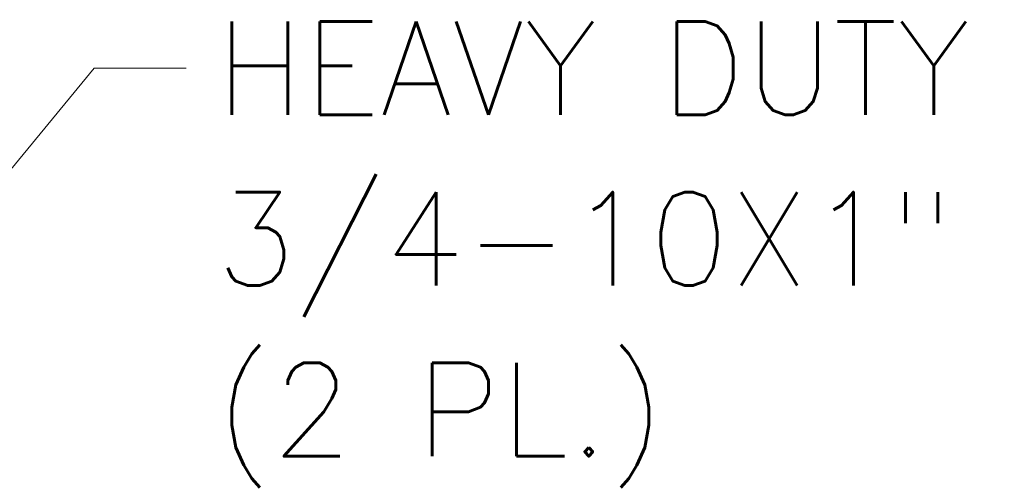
# Model space of a CAD drawing. Header units: inches. Extents: x 16 to 463, y 31 to 294.
# Tile 82 of 110: x 230 to 260, y 266 to 280. Entities that reach past the tile are written whole.
import ezdxf

# ---------------------------------------------------------------- set-up
doc = ezdxf.new("R2010")
doc.units = ezdxf.units.IN
doc.header["$LTSCALE"] = 28.571429
doc.header["$MEASUREMENT"] = 0
doc.layers.add('Symbol (ANSI)', color=7, linetype='Continuous', lineweight=5)
doc.styles.add('ROMANS', font='romans.shx')
doc.dimstyles.new('Default (ANSI)$7', dxfattribs={"dimscale": 28.571429, "dimtxt": 0.1, "dimasz": 0.098425, "dimexe": 0.125, "dimexo": 0.0625, "dimgap": 0.031496, "dimtad": 0, "dimtih": 1, "dimtoh": 1, "dimrnd": 1e-08, "dimzin": 0, "dimdsep": 46, "dimtxsty": 'ROMANS', "dimcen": 0.09, "dimdle": 0.393701, "dimclrd": 256, "dimclre": 256, "dimclrt": 256, "dimadec": 0, "dimazin": 0, "dimtfac": 1, "dimtofl": 0, "dimtmove": 0, "dimatfit": 3, "dimfxl": 1, "dimtolj": 1, "dimtzin": 0, "dimlwd": -1, "dimlwe": -1, "dimarcsym": 0})

msp = doc.modelspace()

# ---------------------------------------------------------------- texts
at = {"layer": 'Symbol (ANSI)', "insert": (235.6099, 280.1829), "char_height": 2.857143, "width": 48.696944, "attachment_point": 1, "line_spacing_factor": 1.093904, "style": 'ROMANS'}
msp.add_mtext('{\\fRomanS|b0|i0;\\H2.8571;HEAVY DUTY EYEBOLT\\P3/4-10X1" SHANK\\P(2 PL.)}', dxfattribs=at)

# ---------------------------------------------------------------- leaders
at = {"layer": 'Symbol (ANSI)', "annotation_type": 0, "has_hookline": 1, "hookline_direction": 0, "text_width": 47.5026}
msp.add_leader([(224.6757, 270.0025), (231.8978, 278.7543), (234.71, 278.7543)], dimstyle='Default (ANSI)$7', override={"dimtad": 0}, dxfattribs=at)

doc.saveas('drawing.dxf')
